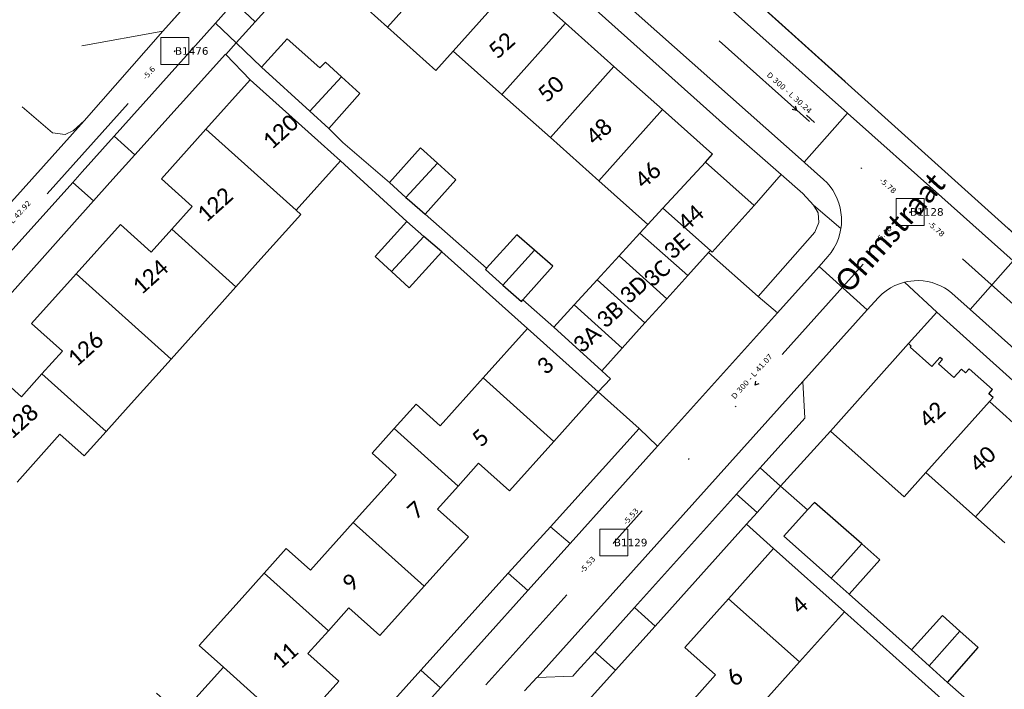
# Model space of a CAD drawing. Header units: metres. Extents: x 113074 to 114313, y 482627 to 483855.
# Tile 23 of 78: x 113167 to 113258, y 483528 to 483590. Entities that reach past the tile are written whole.
import ezdxf
from ezdxf.enums import TextEntityAlignment as Align

# ---------------------------------------------------------------- set-up
doc = ezdxf.new("R2010")
doc.units = ezdxf.units.M
doc.header["$MEASUREMENT"] = 0
doc.linetypes.add('DGN Style 2', pattern=[50.429501, 30.257701, -20.1718])
doc.linetypes.add('DGN Style 6', pattern=[30.473618, 0.016022, -6.408752, 11.215317, -6.408752, 0.016022, -6.408752])
for name, color, linetype, lineweight in [('BGT-Lijnen - BTD BEGROEID TERREINDEEL (v)', 94, 'Continuous', 13), ('BGT-Lijnen - BTD Groenvoorziening  gras- en kruidachtigen (v)', 94, 'Continuous', 13), ('BGT-Lijnen - BTD Groenvoorziening  heesters (v)', 94, 'Continuous', 13), ('BGT-Lijnen - Huisnummer overig (t)', 252, 'Continuous', 13), ('BGT-Lijnen - ORL Straatnaam (t)', 7, 'Continuous', 13), ('BGT-Lijnen - PND grondvlak pand (v_mv)', 1, 'Continuous', 13), ('BGT-Lijnen - WGD Inrit (v)', 7, 'Continuous', 13), ('BGT-Lijnen - WGD Parkeervlak (v)', 7, 'Continuous', 13), ('BGT-Lijnen - WGD Rijbaan - Lokale weg (v)', 7, 'Continuous', 13), ('BGT-Lijnen - WGD Rijbaan - Lokale weg verkeersdrempel (v)', 7, 'Continuous', 13), ('BGT-Lijnen - WGD Voetpad (v)', 7, 'Continuous', 13), ('Riolering - BOBs', 7, 'Continuous', 13), ('Riolering - Gemengd riool', 7, 'Continuous', 13), ('Riolering - KNOOP_NUMMER', 7, 'Continuous', 13), ('Riolering - KNOOP_RIOOLPUT', 7, 'Continuous', 13), ('Riolering - Leidingtekst', 7, 'Continuous', 13), ('Riolering - Level 63', 7, 'Continuous', 13), ('Riolering - Stroomrichting', 7, 'Continuous', 13)]:
    doc.layers.add(name, color=color, linetype=linetype, lineweight=lineweight)
doc.styles.add('Style-Calibri', font='calibri.ttf')
doc.styles.add('Style-Verdana', font='verdana.ttf')

# ---------------------------------------------------------------- blocks, each defined once
blk = doc.blocks.new('rioput')
at = {"layer": 'Riolering - Level 63', "linetype": 'Continuous', "lineweight": 13}
blk.add_3dface([(-1.293, 1.244), (1.292, 1.244), (1.292, -1.244), (-1.293, -1.244)], dxfattribs=at)

msp = doc.modelspace()

# ---------------------------------------------------------------- linework, layer by layer
at = {"layer": 'BGT-Lijnen - BTD BEGROEID TERREINDEEL (v)', "linetype": 'DGN Style 2', "lineweight": 13, "flags": 128}
msp.add_lwpolyline([(113220.988, 483604.9), (113227.891, 483598.351), (113268.532, 483561.747)], dxfattribs=at)
at = {"layer": 'BGT-Lijnen - BTD Groenvoorziening  gras- en kruidachtigen (v)', "linetype": 'DGN Style 2', "lineweight": 13, "flags": 128}
for points in [[(113180.178, 483589.131), (113188.72, 483598.69)], [(113172.675, 483587.768), (113180.178, 483589.131)]]:
    msp.add_lwpolyline(points, dxfattribs=at)
at = {"layer": 'BGT-Lijnen - BTD Groenvoorziening  heesters (v)', "linetype": 'DGN Style 2', "lineweight": 13, "flags": 128}
for points in [[(113171.909, 483579.944), (113172.89, 483580.834), (113180.178, 483589.131)], [(113180.178, 483589.131), (113172.675, 483587.768)], [(113167.16, 483582.121), (113169.968, 483579.714)], [(113169.968, 483579.714), (113171.144, 483579.564), (113171.909, 483579.944)], [(113237.362, 483575.867), (113234.886, 483572.994), (113230.991, 483568.68)], [(113239.384, 483574.093), (113237.362, 483575.867)], [(113240.81, 483572.304), (113240.374, 483573.029), (113239.384, 483574.093)], [(113240.497, 483570.514), (113240.851, 483571.418), (113240.81, 483572.304)], [(113230.666, 483568.65), (113235.24, 483564.581), (113240.497, 483570.514)], [(113230.991, 483568.68), (113230.827, 483568.828), (113230.666, 483568.65)]]:
    msp.add_lwpolyline(points, dxfattribs=at)
at = {"layer": 'BGT-Lijnen - ORL Straatnaam (t)', "linetype": 'Continuous', "lineweight": 13, "flags": 128}
msp.add_lwpolyline([(113239.73, 483581.358), (113240.474, 483580.69)], dxfattribs=at)
at = {"layer": 'BGT-Lijnen - PND grondvlak pand (v_mv)', "linetype": 'Continuous', "lineweight": 25, "flags": 128}
for points in [[(113198.288, 483591.902), (113200.963, 483589.493), (113208.433, 483597.877)], [(113212.923, 483593.876), (113208.433, 483597.877), (113200.963, 483589.493)], [(113207.046, 483587.28), (113212.923, 483593.876)], [(113217.414, 483589.874), (113212.923, 483593.876), (113207.046, 483587.28)], [(113200.963, 483589.493), (113205.422, 483585.477), (113207.046, 483587.28)], [(113207.046, 483587.28), (113211.537, 483583.278), (113217.414, 483589.874)], [(113221.904, 483585.874), (113217.414, 483589.874), (113211.537, 483583.278)], [(113191.679, 483588.436), (113189.296, 483585.808), (113193.761, 483581.73)], [(113195.22, 483586.269), (113194.715, 483585.732), (113191.679, 483588.436)], [(113193.761, 483581.73), (113196.703, 483584.916), (113195.22, 483586.269)], [(113211.537, 483583.278), (113216.027, 483579.277), (113221.904, 483585.874)], [(113226.395, 483581.872), (113221.904, 483585.874), (113216.027, 483579.277)], [(113188.269, 483584.619), (113184.169, 483580.051), (113192.509, 483572.566)], [(113194.822, 483578.746), (113188.269, 483584.619)], [(113198.405, 483583.363), (113196.703, 483584.916), (113193.761, 483581.73)], [(113193.761, 483581.73), (113195.522, 483580.121), (113198.405, 483583.363)], [(113216.027, 483579.277), (113220.517, 483575.276), (113226.395, 483581.872)], [(113226.395, 483581.872), (113220.517, 483575.276), (113225.039, 483571.247)], [(113230.384, 483577.005), (113231.036, 483577.737), (113226.395, 483581.872)], [(113184.169, 483580.051), (113180.049, 483575.46), (113182.899, 483572.901)], [(113192.952, 483572.168), (113192.509, 483572.566), (113184.169, 483580.051)], [(113192.509, 483572.566), (113196.612, 483577.14), (113194.822, 483578.746)], [(113205.58, 483576.914), (113204.007, 483578.33), (113201.132, 483575.117)], [(113201.132, 483575.117), (113202.657, 483573.749), (113205.58, 483576.914)], [(113205.58, 483576.914), (113202.657, 483573.749), (113202.989, 483573.451)], [(113207.292, 483575.372), (113205.58, 483576.914)], [(113225.039, 483571.247), (113226.44, 483572.756), (113230.384, 483577.005)], [(113234.886, 483572.994), (113230.384, 483577.005), (113226.44, 483572.756)], [(113202.989, 483573.451), (113204.437, 483572.182), (113207.292, 483575.372)], [(113182.899, 483572.901), (113181.012, 483570.799), (113186.946, 483565.474)], [(113226.44, 483572.756), (113225.039, 483571.247), (113224.294, 483570.432)], [(113230.666, 483568.65), (113230.827, 483568.828), (113226.44, 483572.756)], [(113226.44, 483572.756), (113230.827, 483568.828), (113230.991, 483568.68)], [(113230.991, 483568.68), (113234.886, 483572.994)], [(113186.946, 483565.474), (113188.98, 483567.741), (113192.952, 483572.168)], [(113176.252, 483571.229), (113172.155, 483566.664), (113180.94, 483558.779)], [(113181.012, 483570.799), (113179.102, 483568.671), (113176.252, 483571.229)], [(113186.946, 483565.474), (113181.012, 483570.799)], [(113204.317, 483570.129), (113202.746, 483571.509), (113199.809, 483568.27)], [(113199.809, 483568.27), (113201.324, 483566.887), (113204.317, 483570.129)], [(113205.997, 483568.72), (113204.317, 483570.129), (113201.324, 483566.887)], [(113214.56, 483568.85), (113212.917, 483570.283), (113210.131, 483567.19)], [(113224.294, 483570.432), (113222.381, 483568.341), (113226.795, 483564.362)], [(113226.795, 483564.362), (113228.74, 483566.517), (113224.294, 483570.432)], [(113224.294, 483570.432), (113228.74, 483566.517), (113230.666, 483568.65)], [(113201.324, 483566.887), (113202.974, 483565.381), (113205.997, 483568.72)], [(113214.56, 483568.85), (113211.643, 483565.63), (113213.347, 483564.115)], [(113211.643, 483565.63), (113214.56, 483568.85)], [(113216.258, 483567.368), (113214.56, 483568.85)], [(113222.381, 483568.341), (113220.341, 483566.109), (113224.772, 483562.122)], [(113224.772, 483562.122), (113226.795, 483564.362), (113222.381, 483568.341)], [(113210.131, 483567.19), (113210.023, 483567.07), (113211.643, 483565.63)], [(113213.347, 483564.115), (113213.476, 483564.259), (113216.258, 483567.368)], [(113172.155, 483566.664), (113168.038, 483562.077), (113170.888, 483559.519)], [(113180.94, 483558.779), (113172.155, 483566.664)], [(113180.94, 483558.779), (113184.906, 483563.2), (113186.946, 483565.474)], [(113220.341, 483566.109), (113218.222, 483563.793), (113222.678, 483559.803)], [(113222.678, 483559.803), (113224.772, 483562.122), (113220.341, 483566.109)], [(113218.222, 483563.793), (113216.347, 483561.742), (113220.774, 483557.694)], [(113220.774, 483557.694), (113222.678, 483559.803), (113218.222, 483563.793)], [(113213.913, 483561.618), (113209.809, 483557.044), (113216.36, 483551.166)], [(113216.36, 483551.166), (113220.46, 483555.738), (113213.913, 483561.618)], [(113249.156, 483560.211), (113241.949, 483552.1), (113248.739, 483546.021)], [(113249.321, 483559.89), (113249.407, 483559.987), (113249.156, 483560.211)], [(113252.06, 483558.936), (113251.321, 483558.107), (113249.321, 483559.89)], [(113170.888, 483559.519), (113168.998, 483557.413), (113174.934, 483552.085)], [(113174.934, 483552.085), (113176.971, 483554.356), (113180.94, 483558.779)], [(113251.939, 483558.334), (113252.291, 483558.729), (113252.06, 483558.936)], [(113254.042, 483557.838), (113253.357, 483557.07), (113251.939, 483558.334)], [(113168.998, 483557.413), (113167.099, 483555.296), (113164.248, 483557.854)], [(113172.897, 483549.814), (113174.934, 483552.085), (113168.998, 483557.413)], [(113254.777, 483557.881), (113254.431, 483557.493), (113254.042, 483557.838)], [(113256.588, 483555.57), (113256.934, 483555.958), (113254.777, 483557.881)], [(113209.809, 483557.044), (113205.838, 483552.617), (113203.604, 483554.621)], [(113212.243, 483546.576), (113216.36, 483551.166), (113209.809, 483557.044)], [(113256.637, 483554.843), (113256.976, 483555.224), (113256.588, 483555.57)], [(113203.604, 483554.621), (113201.569, 483552.353), (113207.504, 483547.029)], [(113248.739, 483546.021), (113250.761, 483548.28), (113256.637, 483554.843)], [(113256.637, 483554.843), (113250.761, 483548.28), (113254.21, 483545.207)], [(113261.215, 483550.764), (113260.071, 483551.784), (113256.637, 483554.843)], [(113166.696, 483547.394), (113170.664, 483551.818), (113172.897, 483549.814)], [(113207.504, 483547.029), (113201.569, 483552.353), (113199.53, 483550.08)], [(113254.21, 483545.207), (113255.349, 483544.192), (113261.215, 483550.764)], [(113261.215, 483550.764), (113255.349, 483544.192), (113258.059, 483541.778)], [(113199.53, 483550.08), (113201.764, 483548.076), (113197.796, 483543.654)], [(113207.504, 483547.029), (113209.391, 483549.133), (113212.243, 483546.576)], [(113208.447, 483542.344), (113205.596, 483544.901), (113207.504, 483547.029)], [(113244.84, 483541.667), (113240.445, 483545.52), (113239.812, 483544.818)], [(113239.812, 483544.818), (113237.622, 483542.389), (113242.005, 483538.501)], [(113197.796, 483543.654), (113193.828, 483539.232), (113191.596, 483541.235)], [(113200.237, 483533.189), (113204.35, 483537.775), (113197.796, 483543.654)], [(113197.796, 483543.654), (113204.35, 483537.775), (113208.447, 483542.344)], [(113244.84, 483541.667), (113242.005, 483538.501), (113243.681, 483537.014)], [(113242.005, 483538.501), (113244.84, 483541.667)], [(113243.681, 483537.014), (113246.51, 483540.202), (113244.84, 483541.667)], [(113191.596, 483541.235), (113189.557, 483538.963), (113195.494, 483533.637)], [(113236.682, 483541.26), (113232.49, 483536.589), (113239.069, 483530.744)], [(113239.069, 483530.744), (113243.235, 483535.387), (113236.682, 483541.26)], [(113195.494, 483533.637), (113189.557, 483538.963), (113187.521, 483536.694)], [(113187.521, 483536.694), (113183.551, 483532.269), (113185.784, 483530.266)], [(113239.069, 483530.744), (113232.49, 483536.589), (113228.462, 483532.101)], [(113195.494, 483533.637), (113197.386, 483535.746), (113200.237, 483533.189)], [(113253.913, 483533.587), (113252.296, 483535.033), (113249.446, 483531.872)], [(113196.448, 483528.965), (113193.597, 483531.523), (113195.494, 483533.637)], [(113249.446, 483531.872), (113251.066, 483530.396), (113253.913, 483533.587)], [(113253.913, 483533.587), (113251.066, 483530.396), (113252.754, 483528.858)], [(113252.754, 483528.858), (113255.59, 483532.086), (113253.913, 483533.587)], [(113228.462, 483532.101), (113231.312, 483529.542), (113229.317, 483527.32)], [(113237.393, 483524.382), (113235.16, 483526.386), (113239.069, 483530.744)], [(113185.784, 483530.266), (113181.819, 483525.846), (113179.586, 483527.85)], [(113188.218, 483519.787), (113192.34, 483524.384), (113185.784, 483530.266)], [(113185.784, 483530.266), (113192.34, 483524.384), (113196.448, 483528.965)]]:
    msp.add_lwpolyline(points, dxfattribs=at)
at = {"layer": 'BGT-Lijnen - WGD Inrit (v)', "linetype": 'Continuous', "lineweight": 13, "flags": 128}
for points in [[(113188.71, 483590.005), (113186.762, 483591.801), (113185.046, 483589.88)], [(113185.046, 483589.88), (113186.952, 483588.061), (113188.71, 483590.005)], [(113177.586, 483577.695), (113175.681, 483579.398), (113172.731, 483576.097)], [(113173.758, 483573.428), (113175.269, 483575.13), (113177.586, 483577.695)], [(113172.731, 483576.097), (113171.845, 483575.115), (113173.758, 483573.428)], [(113230.666, 483568.65), (113228.74, 483566.517), (113226.795, 483564.362)], [(113237.029, 483563.072), (113235.24, 483564.581), (113230.666, 483568.65)], [(113226.795, 483564.362), (113224.772, 483562.122), (113222.678, 483559.803)], [(113224.226, 483552.356), (113225.947, 483550.73), (113237.029, 483563.072)], [(113222.678, 483559.803), (113220.774, 483557.694), (113221.583, 483556.966)], [(113221.583, 483556.966), (113220.46, 483555.738), (113224.226, 483552.356)], [(113237.321, 483547.016), (113235.428, 483548.714), (113233.252, 483546.293)], [(113233.252, 483546.293), (113235.144, 483544.59), (113237.321, 483547.016)], [(113217.856, 483541.719), (113216.027, 483543.267), (113212.137, 483538.955)], [(113212.137, 483538.955), (113213.932, 483537.348), (113217.856, 483541.719)], [(113225.707, 483534.071), (113223.821, 483535.794), (113220.127, 483531.683)], [(113220.127, 483531.683), (113222.041, 483529.984), (113225.707, 483534.071)], [(113205.859, 483528.357), (113204.054, 483529.995), (113200.245, 483525.773)], [(113200.245, 483525.773), (113202.025, 483524.086), (113205.859, 483528.357)]]:
    msp.add_lwpolyline(points, dxfattribs=at)
at = {"layer": 'BGT-Lijnen - WGD Parkeervlak (v)', "linetype": 'Continuous', "lineweight": 13, "flags": 128}
for points in [[(113171.144, 483579.564), (113169.968, 483579.714), (113167.16, 483582.121)], [(113153.78, 483559.537), (113172.89, 483580.834)], [(113172.89, 483580.834), (113171.909, 483579.944), (113171.144, 483579.564)], [(113239.571, 483553.326), (113239.38, 483556.697), (113214.819, 483529.322)], [(113233.252, 483546.293), (113235.428, 483548.714), (113239.571, 483553.326)], [(113223.821, 483535.794), (113233.252, 483546.293)], [(113218.519, 483529.893), (113220.127, 483531.683), (113223.821, 483535.794)], [(113214.819, 483529.322), (113218.108, 483529.435), (113218.519, 483529.893)]]:
    msp.add_lwpolyline(points, dxfattribs=at)
at = {"layer": 'BGT-Lijnen - WGD Rijbaan - Lokale weg (v)', "linetype": 'Continuous', "lineweight": 13, "flags": 128}
for points in [[(113239.517, 483577.001), (113243.523, 483581.541), (113211.08, 483610.445)], [(113198.643, 483609.796), (113188.72, 483598.69), (113180.178, 483589.131)], [(113207.026, 483605.99), (113222.324, 483592.286), (113239.517, 483577.001)], [(113175.681, 483579.398), (113185.046, 483589.88), (113186.762, 483591.801)], [(113180.178, 483589.131), (113172.89, 483580.834), (113153.78, 483559.537)], [(113171.845, 483575.115), (113172.731, 483576.097), (113175.681, 483579.398)], [(113159.599, 483561.552), (113163.514, 483565.888), (113171.845, 483575.115)], [(113245.344, 483563.336), (113240.877, 483567.358), (113237.029, 483563.072)], [(113258.851, 483567.882), (113254.869, 483563.369), (113274.545, 483545.792)], [(113214.819, 483529.322), (113239.38, 483556.697), (113245.344, 483563.336)], [(113237.029, 483563.072), (113225.947, 483550.73), (113217.856, 483541.719)], [(113217.856, 483541.719), (113213.932, 483537.348), (113205.859, 483528.357)], [(113213.633, 483528.065), (113214.781, 483529.321), (113214.819, 483529.322)], [(113205.859, 483528.357), (113202.025, 483524.086), (113193.856, 483514.989)]]:
    msp.add_lwpolyline(points, dxfattribs=at)
at = {"layer": 'BGT-Lijnen - WGD Rijbaan - Lokale weg verkeersdrempel (v)', "linetype": 'Continuous', "lineweight": 13, "flags": 128}
for points in [[(113252.235, 483573.78), (113243.523, 483581.541), (113239.517, 483577.001)], [(113239.517, 483577.001), (113239.577, 483576.947), (113241.307, 483575.409)], [(113241.307, 483575.409), (113241.617, 483575.098), (113241.899, 483574.761)], [(113241.899, 483574.761), (113242.152, 483574.402), (113242.372, 483574.022)], [(113242.372, 483574.022), (113242.56, 483573.625), (113242.712, 483573.213)], [(113254.869, 483563.369), (113258.851, 483567.882), (113252.235, 483573.78)], [(113242.712, 483573.213), (113242.829, 483572.79), (113242.909, 483572.358)], [(113242.909, 483572.358), (113242.952, 483571.921), (113242.959, 483571.567)], [(113242.9, 483570.861), (113242.804, 483570.389), (113242.665, 483569.928)], [(113242.959, 483571.567), (113242.942, 483571.213), (113242.9, 483570.861)], [(113242.665, 483569.928), (113242.483, 483569.482), (113242.26, 483569.055)], [(113242.26, 483569.055), (113241.998, 483568.651), (113241.699, 483568.274)], [(113241.699, 483568.274), (113240.877, 483567.358), (113245.344, 483563.336)], [(113246.71, 483564.807), (113247.079, 483565.102), (113247.475, 483565.36)], [(113247.475, 483565.36), (113247.894, 483565.58), (113248.332, 483565.759)], [(113248.332, 483565.759), (113248.785, 483565.895), (113249.081, 483565.959)], [(113249.081, 483565.959), (113249.381, 483566.005), (113249.683, 483566.033)], [(113249.683, 483566.033), (113250.099, 483566.041), (113250.515, 483566.014)], [(113250.515, 483566.014), (113250.927, 483565.952), (113251.332, 483565.856)], [(113251.332, 483565.856), (113251.728, 483565.727), (113252.111, 483565.564)], [(113252.111, 483565.564), (113252.48, 483565.371), (113252.831, 483565.147)], [(113245.344, 483563.336), (113246.37, 483564.478), (113246.71, 483564.807)], [(113252.831, 483565.147), (113253.162, 483564.894), (113254.869, 483563.369)]]:
    msp.add_lwpolyline(points, dxfattribs=at)
at = {"layer": 'BGT-Lijnen - WGD Voetpad (v)', "linetype": 'Continuous', "lineweight": 13, "flags": 128}
for points in [[(113211.08, 483610.445), (113243.523, 483581.541), (113252.235, 483573.78)], [(113186.762, 483591.801), (113188.71, 483590.005), (113203.31, 483606.153)], [(113206.505, 483603.412), (113232.217, 483580.382), (113237.362, 483575.867)], [(113268.532, 483561.747), (113227.891, 483598.351)], [(113239.577, 483576.947), (113239.517, 483577.001), (113222.324, 483592.286)], [(113186.952, 483588.061), (113185.046, 483589.88), (113175.681, 483579.398)], [(113186.009, 483586.973), (113186.973, 483588.041), (113186.952, 483588.061)], [(113186.973, 483588.041), (113186.009, 483586.973), (113188.269, 483584.619)], [(113193.761, 483581.73), (113189.296, 483585.808), (113186.973, 483588.041)], [(113175.681, 483579.398), (113177.586, 483577.695), (113185.988, 483586.995)], [(113185.988, 483586.995), (113186.009, 483586.973)], [(113188.269, 483584.619), (113194.822, 483578.746), (113196.612, 483577.14)], [(113196.844, 483578.838), (113195.522, 483580.121), (113193.761, 483581.73)], [(113202.657, 483573.749), (113201.132, 483575.117), (113196.844, 483578.838)], [(113196.612, 483577.14), (113202.746, 483571.509), (113204.317, 483570.129)], [(113241.617, 483575.098), (113241.307, 483575.409), (113239.577, 483576.947)], [(113237.362, 483575.867), (113239.384, 483574.093), (113240.374, 483573.029)], [(113173.758, 483573.428), (113171.845, 483575.115), (113163.514, 483565.888)], [(113242.152, 483574.402), (113241.899, 483574.761), (113241.617, 483575.098)], [(113204.437, 483572.182), (113202.989, 483573.451), (113202.657, 483573.749)], [(113242.56, 483573.625), (113242.372, 483574.022), (113242.152, 483574.402)], [(113242.829, 483572.79), (113242.712, 483573.213), (113242.56, 483573.625)], [(113252.235, 483573.78), (113258.851, 483567.882), (113286.102, 483543.588)], [(113163.514, 483565.888), (113165.509, 483564.136), (113173.758, 483573.428)], [(113242.9, 483570.861), (113240.374, 483573.029), (113240.81, 483572.304)], [(113240.374, 483573.029), (113242.9, 483570.861), (113242.942, 483571.213)], [(113242.952, 483571.921), (113242.909, 483572.358), (113242.829, 483572.79)], [(113210.023, 483567.07), (113210.131, 483567.19), (113204.437, 483572.182)], [(113240.81, 483572.304), (113240.851, 483571.418), (113240.497, 483570.514)], [(113242.942, 483571.213), (113242.959, 483571.567), (113242.952, 483571.921)], [(113242.665, 483569.928), (113242.804, 483570.389), (113242.9, 483570.861)], [(113204.317, 483570.129), (113205.997, 483568.72), (113213.913, 483561.618)], [(113240.497, 483570.514), (113235.24, 483564.581), (113237.029, 483563.072)], [(113242.26, 483569.055), (113242.483, 483569.482), (113242.665, 483569.928)], [(113241.699, 483568.274), (113241.998, 483568.651), (113242.26, 483569.055)], [(113237.029, 483563.072), (113240.877, 483567.358), (113241.699, 483568.274)], [(113213.347, 483564.115), (113211.643, 483565.63), (113210.023, 483567.07)], [(113247.894, 483565.58), (113247.475, 483565.36), (113247.079, 483565.102)], [(113248.785, 483565.895), (113248.332, 483565.759), (113247.894, 483565.58)], [(113249.081, 483565.959), (113248.785, 483565.895), (113251.772, 483563.127)], [(113249.156, 483560.211), (113251.772, 483563.127), (113248.785, 483565.895)], [(113249.683, 483566.033), (113249.381, 483566.005), (113249.081, 483565.959)], [(113250.515, 483566.014), (113250.099, 483566.041), (113249.683, 483566.033)], [(113251.332, 483565.856), (113250.927, 483565.952), (113250.515, 483566.014)], [(113252.111, 483565.564), (113251.728, 483565.727), (113251.332, 483565.856)], [(113252.831, 483565.147), (113252.48, 483565.371), (113252.111, 483565.564)], [(113246.37, 483564.478), (113245.344, 483563.336), (113239.38, 483556.697)], [(113247.079, 483565.102), (113246.71, 483564.807), (113246.37, 483564.478)], [(113254.869, 483563.369), (113253.162, 483564.894), (113252.831, 483565.147)], [(113216.347, 483561.742), (113213.476, 483564.259), (113213.347, 483564.115)], [(113251.772, 483563.127), (113288.175, 483530.399), (113288.724, 483529.693)], [(113274.545, 483545.792), (113254.869, 483563.369)], [(113221.583, 483556.966), (113220.774, 483557.694), (113216.347, 483561.742)], [(113213.913, 483561.618), (113220.46, 483555.738), (113221.583, 483556.966)], [(113241.949, 483552.1), (113249.156, 483560.211)], [(113239.38, 483556.697), (113239.571, 483553.326), (113235.428, 483548.714)], [(113225.947, 483550.73), (113224.226, 483552.356), (113216.027, 483543.267)], [(113235.428, 483548.714), (113237.321, 483547.016), (113241.949, 483552.1)], [(113216.027, 483543.267), (113217.856, 483541.719), (113225.947, 483550.73)], [(113233.252, 483546.293), (113223.821, 483535.794), (113225.707, 483534.071)], [(113234.174, 483543.508), (113235.144, 483544.59), (113233.252, 483546.293)], [(113237.321, 483547.016), (113235.144, 483544.59), (113234.174, 483543.508)], [(113237.622, 483542.389), (113239.812, 483544.818), (113237.321, 483547.016)], [(113225.707, 483534.071), (113234.174, 483543.508)], [(113234.174, 483543.508), (113236.682, 483541.26), (113243.235, 483535.387)], [(113243.681, 483537.014), (113242.005, 483538.501), (113237.622, 483542.389)], [(113213.932, 483537.348), (113212.137, 483538.955), (113204.054, 483529.995)], [(113204.054, 483529.995), (113205.859, 483528.357), (113213.932, 483537.348)], [(113251.066, 483530.396), (113249.446, 483531.872), (113243.681, 483537.014)], [(113243.235, 483535.387), (113251.277, 483528.16), (113252.785, 483526.804)], [(113222.041, 483529.984), (113220.127, 483531.683), (113218.519, 483529.893)], [(113212.155, 483522.751), (113214.044, 483521.072), (113222.041, 483529.984)], [(113218.519, 483529.893), (113218.108, 483529.435), (113214.819, 483529.322)], [(113252.754, 483528.858), (113251.066, 483530.396)], [(113214.819, 483529.322), (113214.781, 483529.321), (113213.633, 483528.065)], [(113260.234, 483522.241), (113258.555, 483523.742), (113252.754, 483528.858)]]:
    msp.add_lwpolyline(points, dxfattribs=at)
at = {"layer": 'Riolering - Gemengd riool', "color": 94, "linetype": 'DGN Style 6', "lineweight": 13, "flags": 128}
for points in [[(113226.8, 483592.6), (113249.3, 483572.4)], [(113181.3, 483587.3), (113152.7, 483555.3)], [(113249.3, 483572.4), (113221.9, 483541.8)], [(113249.3, 483572.4), (113274.6, 483549.7)], [(113221.9, 483541.8), (113193.6, 483510.3)]]:
    msp.add_lwpolyline(points, dxfattribs=at)
at = {"layer": 'Riolering - KNOOP_RIOOLPUT', "color": 7, "linetype": 'Continuous', "lineweight": 13}
for p in [(113181.3, 483587.3), (113249.3, 483572.4), (113221.9, 483541.8)]:
    msp.add_point(p, dxfattribs=at)
at = {"layer": 'Riolering - Stroomrichting', "color": 30, "linetype": 'Continuous', "lineweight": 25, "flags": 128}
for points in [[(113238.403, 483581.915), (113238.794, 483581.832)], [(113238.67, 483582.212), (113238.794, 483581.832)], [(113235.015, 483556.746), (113234.933, 483556.355)], [(113235.313, 483556.48), (113234.933, 483556.355)]]:
    msp.add_lwpolyline(points, dxfattribs=at)

# ---------------------------------------------------------------- block references
at = {"layer": 'Riolering - Level 63', "linetype": 'Continuous', "lineweight": 13}
for p in [(113181.3, 483587.3), (113249.3, 483572.4), (113221.9, 483541.8)]:
    msp.add_blockref('rioput', p, dxfattribs=at)

# ---------------------------------------------------------------- texts
at = {"layer": 'BGT-Lijnen - Huisnummer overig (t)', "linetype": 'Continuous', "lineweight": 13, "style": 'Style-Calibri'}
for s, p in [('52', (113211.517, 483587.826)), ('50', (113216.07, 483583.802)), ('120', (113191.056, 483579.832)), ('48', (113220.51, 483579.834)), ('46', (113225.029, 483575.811)), ('122', (113184.993, 483573.076)), ('44', (113228.992, 483571.865)), ('3E', (113227.709, 483569.24)), ('124', (113179.011, 483566.402)), ('3C', (113225.874, 483566.72)), ('3D', (113223.748, 483565.23)), ('3B', (113221.542, 483562.922)), ('126', (113173.018, 483559.726)), ('3A', (113219.396, 483560.661)), ('3', (113215.547, 483558.193)), ('128', (113166.988, 483553.003)), ('42', (113251.329, 483553.652)), ('5', (113209.543, 483551.5)), ('40', (113256.013, 483549.541)), ('7', (113203.548, 483544.816)), ('9', (113197.537, 483538.117)), ('4', (113239.06, 483536.014)), ('11', (113191.445, 483531.352)), ('6', (113233.069, 483529.338))]:
    msp.add_text(s, height=1.5, rotation=41.85, dxfattribs=at).set_placement(p, align=Align.MIDDLE_CENTER)
at = {"layer": 'BGT-Lijnen - ORL Straatnaam (t)', "color": 7, "linetype": 'Continuous', "lineweight": 13, "style": 'Style-Calibri'}
msp.add_text('Ohmstraat', height=2, rotation=48.28146, dxfattribs=at).set_placement((113247.442, 483570.514), align=Align.MIDDLE_CENTER)
at = {"layer": 'Riolering - BOBs', "color": 7, "linetype": 'Continuous', "lineweight": 13, "style": 'Style-Verdana'}
for s, rotation, p in [('-5.6', 48.2023, (113179.065, 483585.099)), ('-5.78', 318.0905, (113247.089, 483574.653)), ('-5.48', 48.16185, (113247.05, 483570.187)), ('-5.78', 318.11073, (113251.555, 483570.646)), ('-5.53', 48.16185, (113223.65, 483544.054)), ('-5.53', 48.05005, (113219.644, 483539.588))]:
    msp.add_text(s, height=0.5, rotation=rotation, dxfattribs=at).set_placement(p, align=Align.CENTER)
at = {"layer": 'Riolering - KNOOP_NUMMER', "color": 7, "linetype": 'Continuous', "lineweight": 13, "style": 'Style-Verdana'}
for s, p in [('B1476', (113181.3, 483587.3)), ('B1128', (113249.3, 483572.4)), ('B1129', (113221.9, 483541.8))]:
    msp.add_text(s, height=0.7, dxfattribs=at).set_placement(p, align=Align.MIDDLE_LEFT)
at = {"layer": 'Riolering - Leidingtekst', "color": 7, "linetype": 'Continuous', "lineweight": 13, "style": 'Style-Verdana'}
for s, rotation, p in [('D 300 - L 30.24', 318.08321, (113237.968, 483583.246)), ('D 300 - L 42.92', 48.21125, (113166.252, 483571.214)), ('D 300 - L 41.07', 48.15794, (113234.852, 483557.015))]:
    msp.add_text(s, height=0.5, rotation=rotation, dxfattribs=at).set_placement(p, align=Align.CENTER)

doc.saveas('drawing.dxf')
